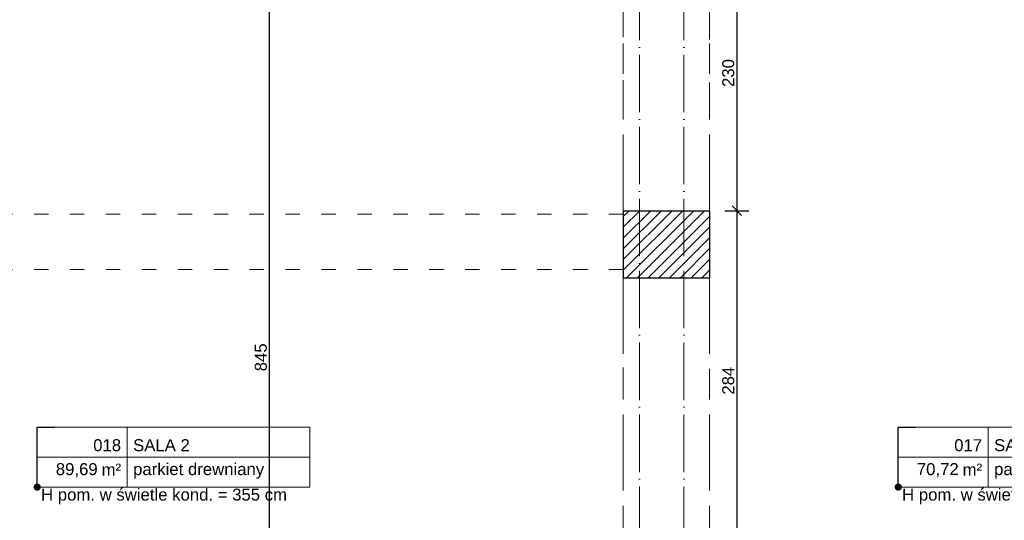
# Model space of a CAD drawing. Header units: millimetres. Extents: x -2720 to 125583, y -8970 to 34912.
# Tile 40 of 105: x 13625 to 14447, y 19042 to 19460. Entities that reach past the tile are written whole.
import ezdxf
from ezdxf import colors
from ezdxf.entities.mleader import LeaderData, LeaderLine
from ezdxf.enums import TextEntityAlignment as Align
from ezdxf.math import Vec2, Vec3

# ---------------------------------------------------------------- set-up
doc = ezdxf.new("R2010")
doc.units = ezdxf.units.MM
for name, pattern in [('ACAD_ISO03W100', [30, 12, -18]), ('ACAD_ISO04W100', [30, 24, -3, 0, -3]), ('DASHED', [19.05, 12.7, -6.35])]:
    doc.linetypes.add(name, pattern=pattern)
doc.layers.add('A_HATCH', color=7, linetype='Continuous', lineweight=5, true_color=0x999999)
for name, color, linetype, lineweight in [('A_KONST_ISTNIEJĄCE', 83, 'Continuous', 25), ('A_OPISY', 40, 'Continuous', 9), ('A_OSIE KONSTRUKCYJNE', 150, 'ACAD_ISO04W100', 5), ('A_WIDOK-NAD', 221, 'DASHED', 13), ('A_WYMIAROWANIE', 7, 'Continuous', 9)]:
    doc.layers.add(name, color=color, linetype=linetype, lineweight=lineweight)
doc.layers.add('A_NIEWIDOCZNE  POMOCNICZE', color=252, linetype='ACAD_ISO03W100', lineweight=5, plot=False)
doc.styles.add('ARIAL', font='arial.ttf')
doc.styles.get("Standard").update_dxf_attribs({"font": 'arial.ttf'})
doc.dimstyles.new('1 do 100', dxfattribs={"dimtxt": 10, "dimasz": 8, "dimexe": 10, "dimexo": 10, "dimgap": 2, "dimtad": 1, "dimdec": 0, "dimtxsty": 'Standard', "dimblk": 'OBLIQUE', "dimcen": 2.5, "dimadec": 0, "dimazin": 0, "dimtfac": 1, "dimtdec": 0, "dimtmove": 0, "dimatfit": 3, "dimldrblk": 'OBLIQUE', "dimfxl": 10, "dimfxlon": 1, "dimarcsym": 0})

# ---------------------------------------------------------------- blocks, each defined once
blk = doc.blocks.new('*U109')
at = {"lineweight": 5}
for p, q in [((-75, -25), (-75, 25)), ((-75, 25), (0, 25)), ((0, 0), (0, 25)), ((0, 25), (152.71, 25)), ((152.71, 25), (152.71, -25)), ((-75, -25), (0, -25)), ((152.71, -25), (0, -25))]:
    blk.add_line(p, q, dxfattribs=at)
at = {"lineweight": 5, "ltscale": 18.5}
for p, q in [((0, 25), (0, -25)), ((-75, 0), (152.71, 0))]:
    blk.add_line(p, q, dxfattribs=at)
at = {"lineweight": 5, "ltscale": 18.5, "insert": (-5, -10.38), "char_height": 10, "attachment_point": 6, "style": 'ARIAL'}
blk.add_mtext('\\A1;m²', dxfattribs=at)
at = {"lineweight": 5, "style": 'ARIAL'}
blk.add_attdef('1NR', text='', height=10, dxfattribs=at).set_placement((-5, 5), align=Align.RIGHT)
blk.add_attdef('2POM', (5, 5), '', height=10, dxfattribs=at)
blk.add_attdef('4PL2', text='', height=10, dxfattribs=at).set_placement((-24.57, -5), align=Align.TOP_RIGHT)
blk.add_attdef('3POS', text='', height=10, dxfattribs=at).set_placement((5, -5), align=Align.TOP_LEFT)
blk = doc.blocks.new('_Dot')
at = {"color": 0, "linetype": 'ByBlock', "lineweight": -2}
blk.add_line((-0.5, 0), (-1, 0), dxfattribs=at)
at = {"color": 0, "linetype": 'ByBlock', "const_width": 0.5}
blk.add_lwpolyline([(-0.25, 0, 1), (0.25, 0, 1)], format="xyb", close=True, dxfattribs=at)
blk = doc.blocks.new('OSI')
at = {"layer": 'A_OSIE KONSTRUKCYJNE', "ltscale": 2}
for p, q in [((17182.53, 22227.01), (17182.53, 19966.92)), ((17219.53, 22227.01), (17219.53, 19966.92))]:
    blk.add_line(p, q, dxfattribs=at)
blk = doc.blocks.new('_Oblique')
at = {"color": 0, "linetype": 'ByBlock', "lineweight": -2}
blk.add_line((-0.5, -0.5), (0.5, 0.5), dxfattribs=at)
blk = doc.blocks.new('*D220')
at = {"layer": 'A_WYMIAROWANIE', "color": 0, "lineweight": -2, "ltscale": 2, "transparency": 16777216}
for p, q in [((14214.02, 19530.66), (14234.02, 19530.66)), ((14224.02, 19530.66), (14224.02, 19300.66)), ((14214.02, 19300.66), (14234.02, 19300.66))]:
    blk.add_line(p, q, dxfattribs=at)
at = {"layer": 'Defpoints', "color": 0, "ltscale": 2, "transparency": 16777216}
for p in [(14201.26, 19530.66), (14201.26, 19300.66), (14224.02, 19300.66)]:
    blk.add_point(p, dxfattribs=at)
at = {"layer": 'A_WYMIAROWANIE', "color": 0, "lineweight": -2, "ltscale": 2, "transparency": 16777216, "xscale": 8, "yscale": 8, "zscale": 8}
for p, rotation in [((14224.02, 19530.66), 90), ((14224.02, 19300.66), 270)]:
    blk.add_blockref('_Oblique', p, dxfattribs=dict(at, rotation=rotation))
at = {"layer": 'A_WYMIAROWANIE', "color": 0, "ltscale": 2, "transparency": 16777216, "insert": (14216.91, 19415.66), "char_height": 10, "attachment_point": 5, "rotation": 90}
blk.add_mtext('230', dxfattribs=at)
blk = doc.blocks.new('*D221')
at = {"layer": 'A_WYMIAROWANIE', "color": 0, "lineweight": -2, "ltscale": 2, "transparency": 16777216}
for p, q in [((14214.02, 19300.66), (14234.02, 19300.66)), ((14224.02, 19300.66), (14224.02, 19016.66)), ((14214.02, 19016.66), (14234.02, 19016.66))]:
    blk.add_line(p, q, dxfattribs=at)
at = {"layer": 'Defpoints', "color": 0, "ltscale": 2, "transparency": 16777216}
for p in [(14201.26, 19300.66), (14201.26, 19016.66), (14224.02, 19016.66)]:
    blk.add_point(p, dxfattribs=at)
at = {"layer": 'A_WYMIAROWANIE', "color": 0, "lineweight": -2, "ltscale": 2, "transparency": 16777216, "xscale": 8, "yscale": 8, "zscale": 8}
for p, rotation in [((14224.02, 19300.66), 90), ((14224.02, 19016.66), 270)]:
    blk.add_blockref('_Oblique', p, dxfattribs=dict(at, rotation=rotation))
at = {"layer": 'A_WYMIAROWANIE', "color": 0, "ltscale": 2, "transparency": 16777216, "insert": (14216.92, 19158.66), "char_height": 10, "attachment_point": 5, "rotation": 90}
blk.add_mtext('284', dxfattribs=at)
blk = doc.blocks.new('*D337')
at = {"layer": 'A_WYMIAROWANIE', "color": 0, "lineweight": -2, "ltscale": 2, "transparency": 16777216}
for p, q in [((12994.99, 19655.66), (12974.99, 19655.66)), ((12984.99, 17890.66), (12984.99, 19655.66)), ((12994.99, 17890.66), (12974.99, 17890.66))]:
    blk.add_line(p, q, dxfattribs=at)
at = {"layer": 'Defpoints', "color": 0, "ltscale": 2, "transparency": 16777216}
for p in [(12984.99, 19655.66), (13281.26, 19655.66), (13975.26, 17890.66)]:
    blk.add_point(p, dxfattribs=at)
at = {"layer": 'A_WYMIAROWANIE', "color": 0, "lineweight": -2, "ltscale": 2, "transparency": 16777216, "xscale": 8, "yscale": 8, "zscale": 8}
for p, rotation in [((12984.99, 19655.66), 90), ((12984.99, 17890.66), 270)]:
    blk.add_blockref('_Oblique', p, dxfattribs=dict(at, rotation=rotation))
at = {"layer": 'A_WYMIAROWANIE', "color": 0, "ltscale": 2, "transparency": 16777216, "insert": (12977.88, 18773.16), "char_height": 10, "attachment_point": 5, "rotation": 90}
blk.add_mtext('1765', dxfattribs=at)
blk = doc.blocks.new('*D409')
at = {"layer": 'A_WYMIAROWANIE', "color": 0, "lineweight": -2, "ltscale": 2, "transparency": 16777216}
for p, q in [((13823.77, 19600.66), (13843.77, 19600.66)), ((13833.77, 18755.66), (13833.77, 19600.66)), ((13823.77, 18755.66), (13843.77, 18755.66))]:
    blk.add_line(p, q, dxfattribs=at)
at = {"layer": 'Defpoints', "color": 0, "ltscale": 2, "transparency": 16777216}
for p in [(13789.73, 19600.66), (13833.77, 19600.66), (13735.26, 18755.66)]:
    blk.add_point(p, dxfattribs=at)
at = {"layer": 'A_WYMIAROWANIE', "color": 0, "lineweight": -2, "ltscale": 2, "transparency": 16777216, "xscale": 8, "yscale": 8, "zscale": 8}
for p, rotation in [((13833.77, 19600.66), 90), ((13833.77, 18755.66), 270)]:
    blk.add_blockref('_Oblique', p, dxfattribs=dict(at, rotation=rotation))
at = {"layer": 'A_WYMIAROWANIE', "color": 0, "ltscale": 2, "transparency": 16777216, "insert": (13826.66, 19178.16), "char_height": 10, "attachment_point": 5, "rotation": 90}
blk.add_mtext('845', dxfattribs=at)

msp = doc.modelspace()

# ---------------------------------------------------------------- hatches: boundary and pattern name
at = {"layer": 'A_HATCH'}
h = msp.add_hatch(dxfattribs=at)
h.set_pattern_fill('ANSI31', color=256, scale=2)
h.set_pattern_definition([(45, (-1713.23, 355.087), (-4.490128, 4.490128), [])])
h.paths.add_polyline_path([(14201.26, 19300.66), (14129.26, 19300.66), (14129.26, 19244.66), (14201.26, 19244.66)])
h.paths.add_polyline_path([(14201.26, 19595.66), (14158.26, 19595.66), (14158.26, 19530.66), (14201.26, 19530.66)])
h.paths.add_polyline_path([(14158.26, 19595.66), (14129.26, 19595.66), (14129.26, 19530.66), (14158.26, 19530.66)])
h.paths.add_polyline_path([(14229.26, 19638.66), (14158.26, 19638.66), (14158.26, 19643.66), (13983.29, 19643.66), (13983.29, 19635.66), (13983.26, 19600.66), (14115.26, 19600.66), (14115.26, 19595.66), (14229.26, 19595.66)])
h.paths.add_polyline_path([(14510.26, 19638.66), (14466.26, 19638.66), (14466.26, 19630.66), (14466.26, 19595.66), (14510.26, 19595.66)])
h.paths.add_polyline_path([(13757.26, 19643.66), (13706.26, 19643.66), (13706.26, 19635.66), (13706.26, 19600.66), (13757.26, 19600.66)])
h.paths.add_polyline_path([(13480.26, 19643.66), (13293.26, 19643.66), (13293.26, 19527.66), (13301.26, 19527.66), (13336.26, 19527.66), (13336.26, 19600.66), (13480.26, 19600.66)])
h.paths.add_polyline_path([(13336.26, 19307.66), (13293.26, 19307.66), (13293.26, 19251.66), (13301.26, 19251.66), (13336.26, 19251.66)])
h.paths.add_polyline_path([(13336.26, 19019.66), (13293.26, 19019.66), (13293.26, 18419.66), (13336.26, 18419.66)])
h.paths.add_polyline_path([(13812.26, 18204.66), (13336.26, 18204.66), (13336.26, 18223.66), (13293.26, 18223.66), (13293.26, 18161.66), (13812.26, 18161.66), (13812.26, 18173.58)])
h.paths.add_polyline_path([(14014.26, 18204.66), (13990.26, 18204.66), (13971.26, 18204.66), (13942.26, 18204.66), (13942.26, 18161.66), (14014.26, 18161.66)])
h.paths.add_polyline_path([(14201.26, 18471.18), (14178.76, 18471.18), (14201.26, 18471.18), (14201.26, 19016.66), (14158.26, 19016.66), (14158.26, 18320.66), (14803.26, 18320.66), (14803.26, 18363.66), (14201.26, 18363.66)])
h.paths.add_polyline_path([(14114.26, 18402.66), (14136.76, 18402.66), (14114.26, 18402.66), (14114.26, 18356.66), (13971.26, 18356.66), (13971.26, 18313.66), (14156.26, 18313.66), (14156.26, 19016.66), (14129.26, 19016.66), (14129.26, 18725.66), (14114.26, 18725.66)])

# ---------------------------------------------------------------- linework, layer by layer
at = {"layer": 'A_KONST_ISTNIEJĄCE', "ltscale": 2}
for p, q in [((14129.26, 19300.66), (14201.26, 19300.66)), ((14129.26, 19300.66), (14129.26, 19244.66)), ((14201.26, 19300.66), (14201.26, 19244.66)), ((14129.26, 19244.66), (14201.26, 19244.66))]:
    msp.add_line(p, q, dxfattribs=at)
at = {"layer": 'A_NIEWIDOCZNE  POMOCNICZE', "ltscale": 2}
msp.add_lwpolyline([(14114.26, 18464.66), (14114.26, 18725.66), (14129.26, 18725.66), (14129.26, 19595.66), (14115.26, 19595.66), (14115.26, 19600.66), (13336.26, 19600.66), (13336.26, 18464.66), (14114.26, 18464.66)], dxfattribs=at)
msp.add_lwpolyline([(14201.26, 19595.66), (14775.26, 19595.66), (14775.26, 18363.66), (14201.26, 18363.66)], close=True, dxfattribs=at)
at = {"layer": 'A_WIDOK-NAD', "ltscale": 2}
for p, q in [((14129.26, 19300.66), (14129.26, 19530.66)), ((14201.26, 19300.66), (14201.26, 19530.66)), ((14129.26, 19244.66), (14129.26, 19016.66)), ((14201.26, 19244.66), (14201.26, 19016.66))]:
    msp.add_line(p, q, dxfattribs=at)
at = {"layer": 'A_WIDOK-NAD', "linetype": 'ACAD_ISO03W100'}
for p, q in [((14129.26, 19297.66), (13336.26, 19297.66)), ((14129.26, 19251.66), (13336.26, 19251.66))]:
    msp.add_line(p, q, dxfattribs=at)

# ---------------------------------------------------------------- block references
at = {"layer": 'A_OPISY'}
for p, values in [((13714.96, 19094.79), {'1NR': '018', '2POM': 'SALA 2', '3POS': 'parkiet drewniany', '4PL2': '89,69'}), ((14433.86, 19094.79), {'1NR': '017', '2POM': 'SALA 1 - JADALNIA', '3POS': 'parkiet drewniany', '4PL2': '70,72'})]:
    msp.add_blockref('*U109', p, dxfattribs=at).add_auto_attribs(values)
at = {"layer": 'A_OSIE KONSTRUKCYJNE'}
msp.add_blockref('OSI', (-3039.77, -2375.46), dxfattribs=at)

# ---------------------------------------------------------------- texts
at = {"layer": 'A_OPISY', "char_height": 10, "attachment_point": 1}
for s, insert in [('H pom. w świetle kond. = 355 cm', (13643.15, 19068.53)), ('H pom. w świetle kond. = 338 cm', (14362.05, 19068.53))]:
    msp.add_mtext_dynamic_manual_height_columns(s, width=254.3544, gutter_width=0, heights=[12.82], dxfattribs=dict(at, insert=insert))

# ---------------------------------------------------------------- dimensions: what is measured, and where the dimension line sits
at = {"layer": 'A_WYMIAROWANIE', "ltscale": 2}
for base, p1, p2, picture, middle in [((12984.99, 19655.66), (13975.26, 17890.66), (13281.26, 19655.66), '*D337', (12977.88, 18773.16)), ((13833.77, 19600.66), (13735.26, 18755.66), (13789.73, 19600.66), '*D409', (13826.66, 19178.16)), ((14224.02, 19300.66), (14201.26, 19530.66), (14201.26, 19300.66), '*D220', (14216.91, 19415.66)), ((14224.02, 19016.66), (14201.26, 19300.66), (14201.26, 19016.66), '*D221', (14216.92, 19158.66))]:
    dim = msp.add_linear_dim(base=base, p1=p1, p2=p2, angle=90, dimstyle='1 do 100', override={"dimtmove": 1}, dxfattribs=at)
    dim.commit()
    dim.dimension.update_dxf_attribs({"geometry": picture, "text_midpoint": middle})

# ---------------------------------------------------------------- leaders
at = {"layer": 'A_OPISY'}
ml = msp.add_multileader_mtext('Standard', dxfattribs=at)
ml.set_content('', color=256)
ml.set_leader_properties()
ml.set_arrow_properties(name='DOT')
ml.build(insert=Vec2(0, 0))
ml.multileader.update_dxf_attribs({"arrow_head_size": 6})
ctx = ml.context
ctx.base_point, ctx.arrow_head_size, ctx.plane_origin = Vec3(13654.49, 19119.79), 6, Vec3(13437.95, 19587.49)
notes = []
notes.append((ctx, [(0, (1, 1, 0), (13639.96, 19119.79), (1, 0), 14.52, [(0, [(13639.96, 19069.79)], 0, [])])]))
ctx.mtext.insert, ctx.mtext.flow_direction = Vec3(13656.49, 19121.79), 5
ml = msp.add_multileader_mtext('Standard', dxfattribs=at)
ml.set_content('', color=256)
ml.set_leader_properties()
ml.set_arrow_properties(name='DOT')
ml.build(insert=Vec2(0, 0))
ml.multileader.update_dxf_attribs({"arrow_head_size": 6})
ctx = ml.context
ctx.base_point, ctx.arrow_head_size, ctx.plane_origin = Vec3(14373.38, 19119.79), 6, Vec3(14156.85, 19587.49)
notes.append((ctx, [(0, (1, 1, 0), (14358.86, 19119.79), (1, 0), 14.52, [(0, [(14358.86, 19069.79)], 0, [])])]))
ctx.mtext.insert, ctx.mtext.flow_direction = Vec3(14375.38, 19121.79), 5
for ctx, leaders in notes:
    for number, flags, end, landing, length, lines in leaders:
        leader = LeaderData()
        leader.index, (leader.has_last_leader_line, leader.has_dogleg_vector, leader.attachment_direction) = number, flags
        leader.last_leader_point, leader.dogleg_vector, leader.dogleg_length = Vec3(end), Vec3(landing), length
        for number, points, colour, breaks in lines:
            line = LeaderLine()
            line.index, line.vertices, line.color, line.breaks = number, Vec3.list(points), colors.encode_raw_color(colour), breaks
            leader.lines.append(line)
        ctx.leaders.append(leader)

doc.saveas('drawing.dxf')
